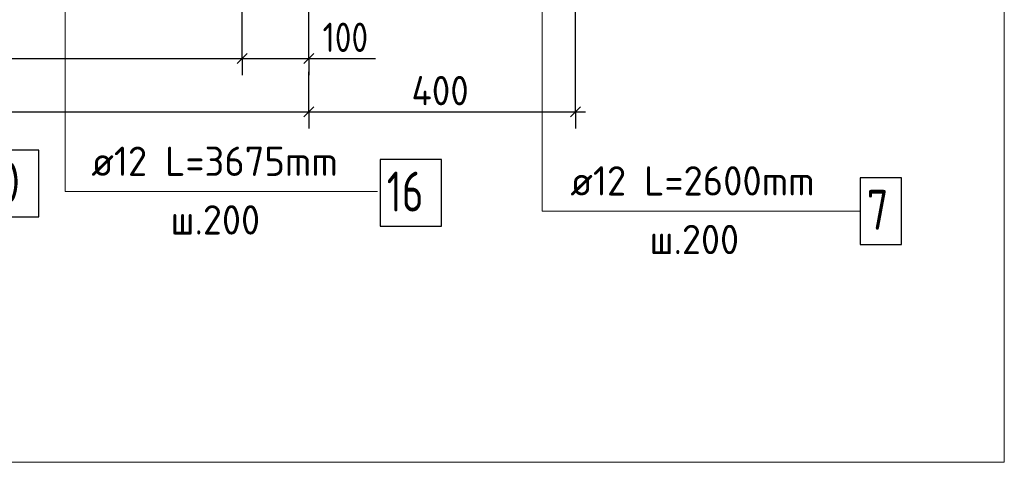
# Model space of a CAD drawing. Header units: millimetres. Extents: x 0 to 42000, y 0 to 29700.
# Tile 10 of 29: x 15647 to 23033, y 7711 to 11032. Entities that reach past the tile are written whole.
import ezdxf

# ---------------------------------------------------------------- set-up
doc = ezdxf.new("R2010")
doc.units = ezdxf.units.MM
for name, color, linetype, lineweight in [('Standard', 7, 'Continuous', 25), ('Обрамление Г-обр.', 52, 'Continuous', 25), ('Позиционная метка номер позиции', 7, 'Continuous', 13)]:
    doc.layers.add(name, color=color, linetype=linetype, lineweight=lineweight)
doc.layers.add('Размерная выноска', color=7, linetype='Continuous')
doc.styles.add('ISOCPEUR', font='txt')

msp = doc.modelspace()

# ---------------------------------------------------------------- linework, layer by layer
at = {"layer": 'Standard', "color": 251, "linetype": 'Continuous', "lineweight": -3, "true_color": 0x656565, "transparency": 33554687}
for p, q in [((19816.8, 10340), (19816.8, 13473)), ((17316.7, 10740), (17316.7, 10865)), ((17816.8, 10740), (17816.8, 10865)), ((17316.7, 10740), (17316.7, 10615)), ((17816.8, 10740), (17816.8, 10615)), ((17816.8, 10340), (17816.8, 10465)), ((19816.8, 10340), (19816.8, 10465)), ((17816.8, 10340), (17816.8, 10215)), ((19816.8, 10340), (19816.8, 10215))]:
    msp.add_line(p, q, dxfattribs=at)
at = {"layer": 'Standard', "color": 7, "linetype": 'Continuous', "lineweight": -3, "transparency": 33554687}
for p, q in [((11316.7, 10740), (17316.7, 10740)), ((17316.7, 10740), (17816.8, 10740)), ((17816.8, 10740), (17891.8, 10740)), ((10816.8, 10340), (17816.8, 10340)), ((17816.8, 10340), (19816.8, 10340)), ((19816.8, 10340), (19891.8, 10340))]:
    msp.add_line(p, q, dxfattribs=at)
at = {"layer": 'Standard', "color": 7, "linetype": 'Continuous', "lineweight": 25, "transparency": 33554687}
for p, q in [((17279.2, 10702.5), (17354.2, 10777.5)), ((17779.3, 10702.5), (17854.3, 10777.5)), ((17779.3, 10302.5), (17854.3, 10377.5)), ((19779.3, 10302.5), (19854.3, 10377.5))]:
    msp.add_line(p, q, dxfattribs=at)
at = {"layer": 'Standard', "color": 254, "linetype": 'Continuous', "lineweight": 18, "true_color": 0xc4c4ff, "transparency": 33554687}
msp.add_lwpolyline([(3566.8, 7710.5), (23032.7, 7710.5), (23032.7, 17073), (3566.8, 17073), (3566.8, 7710.5)], dxfattribs=at)
at = {"layer": 'Standard', "color": 251, "linetype": 'Continuous', "lineweight": -3, "true_color": 0x656565, "transparency": 33554687}
for points in [[(17316.7, 10740), (17316.7, 10757), (17316.7, 10757), (17316.7, 11703)], [(17816.8, 10740), (17816.8, 10757), (17816.8, 10757), (17816.8, 11473)], [(17816.8, 10340), (17816.8, 10357), (17816.8, 10357), (17816.8, 10640)]]:
    msp.add_lwpolyline(points, dxfattribs=at)
at = {"layer": 'Обрамление Г-обр.', "color": 7, "linetype": 'Continuous', "lineweight": 25, "transparency": 33554687}
for points in [[(15330.3, 9552.6), (15790.3, 9552.6), (15790.3, 10052.6), (15330.3, 10052.6), (15330.3, 9552.6)], [(18350, 9482.6), (18810.1, 9482.6), (18810.1, 9982.6), (18350, 9982.6), (18350, 9482.6)], [(21950.5, 9345.5), (22260.5, 9345.5), (22260.5, 9845.5), (21950.5, 9845.5), (21950.5, 9345.5)]]:
    msp.add_lwpolyline(points, dxfattribs=at)
at = {"layer": 'Позиционная метка номер позиции', "color": 7, "linetype": 'Continuous', "lineweight": 13, "transparency": 33554687}
for points in [[(15316.7, 12823), (15988.5, 12151.3), (15988.5, 9742.6), (18330, 9742.6)], [(18434.1, 12663.9), (19565.5, 11532.5), (19565.5, 9595.5), (21950.5, 9595.5)]]:
    msp.add_lwpolyline(points, dxfattribs=at)
at = {"layer": 'Размерная выноска', "color": 7, "linetype": 'Continuous', "lineweight": -3, "transparency": 33554687}
msp.add_line((17816.8, 10740), (18316.8, 10740), dxfattribs=at)

# ---------------------------------------------------------------- texts
at = {"layer": 'Standard', "color": 7, "linetype": 'Continuous', "lineweight": 25, "transparency": 33554687, "char_height": 220, "attachment_point": 7, "style": 'ISOCPEUR'}
for s, insert, width in [('\\W0.83;100', (17918.8, 10790), 508.571), ('\\W0.92;400', (18585.8, 10390), 584.438)]:
    msp.add_mtext(s, dxfattribs=dict(at, insert=insert, width=width))
at = {"layer": 'Обрамление Г-обр.', "color": 7, "linetype": 'Continuous', "lineweight": 13, "transparency": 33554687, "attachment_point": 7, "style": 'ISOCPEUR'}
for s, insert, char_height, width in [('\\W0.96;ø12 L=3675mm ', (16184.1, 9859.9), 220, 2150.516), ('\\W0.75;10', (15380.3, 9662.6), 300, 472.289), ('\\W0.75;16', (18400.1, 9592.6), 300, 472.272), ('\\W0.96;ø12 L=2600mm ', (19777.5, 9712.8), 220, 2150.529), ('\\W0.78;7', (22000.5, 9455.5), 300, 326.407), ('\\W0.95;ш.200 ', (16778.1, 9419.9), 220, 962.129), ('\\W0.95;ш.200 ', (20371.5, 9272.8), 220, 962.129)]:
    msp.add_mtext(s, dxfattribs=dict(at, insert=insert, char_height=char_height, width=width))

doc.saveas('drawing.dxf')
